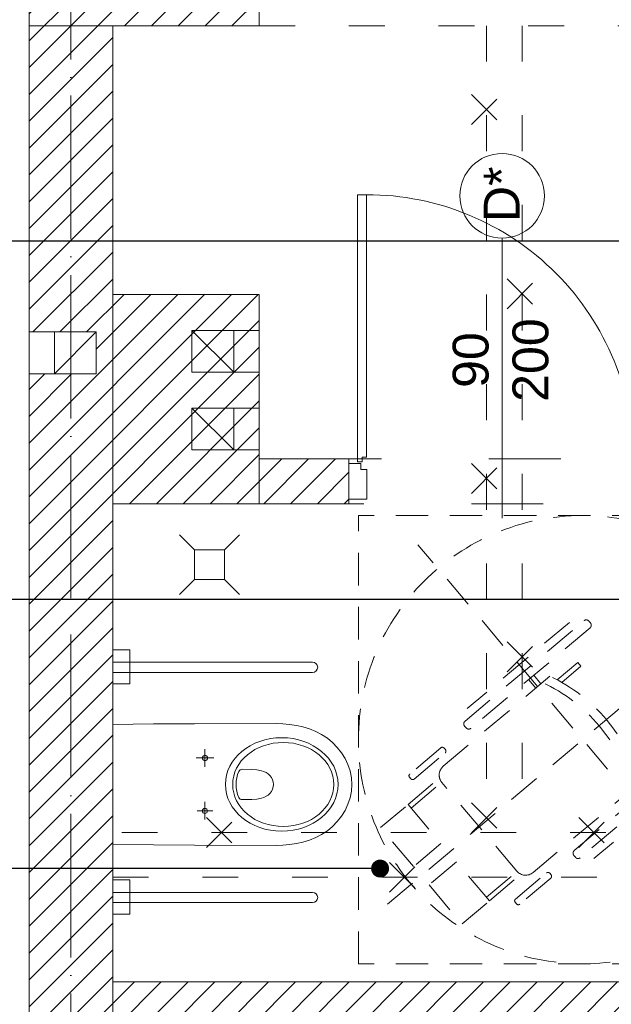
# Model space of a CAD drawing. Header units: millimetres. Extents: x 6506 to 39690, y 4581 to 25261.
# Tile 14 of 27: x 14772 to 14970, y 18766 to 19096. Entities that reach past the tile are written whole.
import ezdxf
from ezdxf import colors
from ezdxf.entities.mleader import LeaderData, LeaderLine
from ezdxf.math import Vec2, Vec3

# ---------------------------------------------------------------- set-up
doc = ezdxf.new("R2010")
doc.units = ezdxf.units.MM
for name, pattern in [('ACAD_ISO03W100', [30, 12, -18]), ('ACAD_ISO04W100', [30, 24, -3, 0, -3]), ('DASHED', [19.05, 12.7, -6.35]), ('KRESKOWA', [0.4, 0.24, -0.16])]:
    doc.linetypes.add(name, pattern=pattern)
doc.layers.get('0').update_dxf_attribs({"color": 251, "lineweight": 5})
for name, color, linetype, lineweight in [('A_DZIAŁOWA_PROJEKTOWANE', 251, 'Continuous', 5), ('A_HATCH', 251, 'Continuous', 5), ('A_HATCH_PROJEKTOWANE', 251, 'Continuous', 5), ('A_KONST_ISTNIEJĄCE', 251, 'Continuous', 5), ('A_OPISY', 251, 'Continuous', 5), ('A_OSIE KONSTRUKCYJNE', 251, 'ACAD_ISO04W100', 5), ('A_WIDOK', 251, 'Continuous', 5), ('A_WIDOK 2PLAN', 251, 'Continuous', 5), ('A_WIDOK-NAD', 251, 'DASHED', 5), ('A_WYPOSAŻENIE', 251, 'Continuous', 5)]:
    doc.layers.add(name, color=color, linetype=linetype, lineweight=lineweight)
doc.layers.add('A_NIEWIDOCZNE  POMOCNICZE', color=251, linetype='ACAD_ISO03W100', lineweight=5, plot=False)
doc.styles.get("Standard").update_dxf_attribs({"font": 'arial.ttf'})
pattern_1 = [(45, (-1713.23, 355.087), (-4.490128, 4.490128), [])]

# ---------------------------------------------------------------- blocks, each defined once
blk = doc.blocks.new('FOTEL-K')
at = {"linetype": 'KRESKOWA', "ltscale": 5, "transparency": 33554687}
for p, q in [((-1.701, 11.602), (-11.602, -1.701)), ((11.602, 1.701), (-1.701, 11.602)), ((0.579, -9.418), (-0.579, 9.418)), ((3.475, 2.644), (3.778, -2.29)), ((-3.773, 2.198), (-3.469, -2.735)), ((2.185, 1.847), (2.007, 1.836)), ((2.007, 1.836), (2.064, 0.908)), ((2.246, 0.852), (2.185, 1.847)), ((-2.395, 1.565), (-2.217, 1.576)), ((-2.334, 0.57), (-2.395, 1.565)), ((-2.217, 1.576), (-2.16, 0.649)), ((11.602, 1.701), (1.701, -11.602)), ((2.533, 0.749), (2.85, -4.401)), ((9.418, 0.579), (-9.418, -0.579)), ((-2.29, -4.717), (-2.606, 0.433)), ((2.923, 0.336), (2.56, 0.314)), ((2.938, 0.09), (2.575, 0.068)), ((-2.579, -0.002), (-2.988, -0.027)), ((-2.564, -0.248), (-2.973, -0.273)), ((1.701, -11.602), (-11.602, -1.701)), ((-1.931, -6.611), (-2.025, -5.088)), ((-1.76, -6.6), (-1.853, -5.077)), ((2.447, -4.856), (-1.834, -5.12)), ((2.555, -6.335), (2.461, -4.812)), ((2.726, -6.325), (2.633, -4.801))]:
    blk.add_line(p, q, dxfattribs=at)
for points in [[(3.332, -2.811), (3.246, -2.816, -0.414214), (3.109, -2.695), (2.756, 3.056, -0.414214), (2.877, 3.192), (2.963, 3.198, -0.414214), (3.099, 3.077), (3.453, -2.674, -0.414214)], [(-2.923, -3.195), (-3.009, -3.201, -0.414214), (-3.145, -3.08), (-3.499, 2.671, -0.414214), (-3.378, 2.808), (-3.292, 2.813, -0.414214), (-3.155, 2.693), (-2.802, -3.059, -0.414214)], [(3.416, -5.587), (3.339, -5.592, -0.414214), (3.248, -5.512), (3.156, -4.014, -0.414214), (3.237, -3.923), (3.314, -3.918, -0.414214), (3.405, -3.999), (3.497, -5.496, -0.414214)], [(-2.706, -5.964), (-2.629, -5.959, 0.414214), (-2.549, -5.868), (-2.641, -4.37, 0.414214), (-2.732, -4.29), (-2.809, -4.295, 0.414214), (-2.89, -4.386), (-2.798, -5.883, 0.414214)]]:
    blk.add_lwpolyline(points, format="xyb", close=True, dxfattribs=at)
for points in [[(-1.85, -7.934), (-1.931, -6.611), (-0.046, -6.495), (0.035, -7.818)], [(2.808, -7.648), (2.726, -6.325), (0.841, -6.441), (0.922, -7.764)]]:
    blk.add_lwpolyline(points, close=True, dxfattribs=at)
blk.add_circle((0, 0), 8.291, dxfattribs=at)
for centre, radius, start, end in [((0.309, -5.033), 6.195, 68.9594, 118.0744), ((0.331, -5.388), 6.195, 68.9594, 118.0744), ((-1.86, -4.69), 0.43, 183.5169, 273.5169), ((2.421, -4.427), 0.43, 273.5169, 3.5169)]:
    blk.add_arc(centre, radius, start, end, dxfattribs=at)
blk = doc.blocks.new('MISKA USTĘPOWA NP')
at = {"ltscale": 5}
for p, q in [((-39.53, 66.86), (-39.53, 0)), ((-36.1, 66.86), (-36.1, 0)), ((37.5, 66.86), (37.5, 0)), ((40.93, 66.86), (40.93, 0))]:
    blk.add_line(p, q, dxfattribs=at)
for p, q in [((-43.37, 5.71), (-43.37, 0)), ((-31.94, 5.71), (-43.37, 5.71)), ((-31.94, 0), (-31.94, 5.71)), ((33.66, 5.71), (33.66, 0)), ((45.09, 5.71), (33.66, 5.71)), ((45.09, 0), (45.09, 5.71))]:
    blk.add_line(p, q)
for points in [[(-20.06, 0), (-20.22, 13.67), (-20.34, 27.33), (-20.38, 54.66), (-20.3, 56.94), (-20.1, 59.18), (-19.74, 61.42), (-19.26, 63.62), (-18.58, 65.77), (-17.74, 67.89), (-16.7, 69.89), (-15.46, 71.81), (-14.03, 73.53), (-12.39, 75.12), (-10.59, 76.52), (-8.67, 77.72), (-6.63, 78.68), (-4.48, 79.4), (-2.24, 79.84), (0, 80), (2.28, 79.84), (4.52, 79.4), (6.67, 78.68), (8.71, 77.72), (10.63, 76.52), (12.43, 75.12), (14.03, 73.53), (15.5, 71.81), (16.74, 69.89), (17.78, 67.89), (18.62, 65.77), (19.3, 63.62), (19.78, 61.42), (20.1, 59.18), (20.3, 56.94), (20.38, 54.66), (20.34, 27.33), (20.26, 13.67), (20.06, 0)], [(-8.83, 28.29), (-8.83, 33.49)], [(8.87, 27.95), (8.87, 33.77)], [(-5.83, 30.85), (-11.71, 30.85)], [(11.87, 30.85), (5.87, 30.85)], [(20.06, 0), (-20.06, 0)]]:
    blk.add_lwpolyline(points)
for points in [[(5.11, 43.32), (5.07, 42.96), (4.92, 42.64), (4.72, 42.36), (4.4, 42.16), (3.36, 41.76), (2.24, 41.48), (1.12, 41.28), (0, 41.24), (-1.12, 41.28), (-2.24, 41.48), (-3.32, 41.76), (-4.4, 42.16), (-4.68, 42.36), (-4.92, 42.64), (-5.03, 42.96), (-5.07, 43.32), (-4.99, 46.55), (-4.88, 48.15), (-4.56, 49.75), (-4.32, 50.55), (-3.96, 51.27), (-3.52, 51.99), (-2.96, 52.59), (-2.32, 53.07), (-1.6, 53.43), (-0.8, 53.67), (0, 53.75), (0.84, 53.67), (1.6, 53.43), (2.36, 53.07), (3, 52.59), (3.52, 51.99), (3.96, 51.27), (4.32, 50.55), (4.56, 49.75), (4.88, 48.15), (5.03, 46.55)], [(8.87, 31.69), (8.55, 31.65), (8.27, 31.45), (8.07, 31.17), (7.99, 30.85), (8.07, 30.53), (8.27, 30.25), (8.55, 30.05), (8.87, 29.97), (9.19, 30.05), (9.47, 30.25), (9.67, 30.53), (9.71, 30.85), (9.67, 31.17), (9.47, 31.45), (9.19, 31.65)]]:
    blk.add_lwpolyline(points, close=True)
blk.add_circle((-8.85, 30.83), 0.859)
for centre in [(-37.81, 66.86), (39.22, 66.86)]:
    blk.add_arc(centre, 1.71, 0, 180, dxfattribs=at)
for centre, major_axis, ratio in [((0.02, 56.54), (0, 18.86), 0.829441), ((0, 57.04), (0, 16.92), 0.831158)]:
    blk.add_ellipse(centre, major_axis=major_axis, ratio=ratio, start_param=0, end_param=6.283185)
blk = doc.blocks.new('_Dot')
at = {"color": 0, "linetype": 'ByBlock', "lineweight": -2}
blk.add_line((-0.5, 0), (-1, 0), dxfattribs=at)
at = {"color": 0, "linetype": 'ByBlock', "const_width": 0.5}
blk.add_lwpolyline([(-0.25, 0, 1), (0.25, 0, 1)], format="xyb", close=True, dxfattribs=at)
blk = doc.blocks.new('OSI')
at = {"layer": 'A_OSIE KONSTRUKCYJNE', "ltscale": 2}
blk.add_line((17829.03, 22227.01), (17829.03, 19966.92), dxfattribs=at)
blk = doc.blocks.new('ROZBIÓRKI_DOM')
at = {"layer": 'A_OPISY', "color": 22, "linetype": 'ACAD_ISO03W100', "true_color": 0xe22908}
for p, q in [((19200.15, 8497.89), (19200.15, 8227.89)), ((19212.15, 8497.89), (19212.15, 8227.89)), ((19195.15, 8474.85), (19205.15, 8464.85)), ((19195.15, 8464.85), (19205.15, 8474.85)), ((19207.15, 8413.18), (19217.15, 8403.18)), ((19207.15, 8403.18), (19217.15, 8413.18)), ((19195.15, 8351.38), (19205.15, 8341.38)), ((19195.15, 8341.38), (19205.15, 8351.38)), ((19207.15, 8291.66), (19217.15, 8281.66)), ((19207.15, 8281.66), (19217.15, 8291.66)), ((19195.15, 8237.78), (19205.15, 8227.78)), ((19195.15, 8227.78), (19205.15, 8237.78)), ((19106.52, 8232.89), (19116.52, 8222.89)), ((19106.52, 8222.89), (19116.52, 8232.89)), ((19231.09, 8232.89), (19241.09, 8222.89)), ((19231.09, 8222.89), (19241.09, 8232.89)), ((19390.15, 8227.89), (19075.15, 8227.89)), ((19167.75, 8217.89), (19177.75, 8207.89)), ((19167.75, 8207.89), (19177.75, 8217.89)), ((19417.15, 8212.89), (19075.15, 8212.89))]:
    blk.add_line(p, q, dxfattribs=at)
blk = doc.blocks.new('want')
at = {"layer": 'A_WIDOK'}
blk.add_line((30214.45, 14309.66), (30200.45, 14295.66), dxfattribs=at)
blk.add_lwpolyline([(30200.45, 14295.66), (30214.45, 14295.66), (30214.45, 14309.66), (30200.45, 14309.66)], close=True, dxfattribs=at)

msp = doc.modelspace()

# ---------------------------------------------------------------- hatches: boundary and pattern name
at = {"layer": 'A_HATCH'}
h = msp.add_hatch(dxfattribs=at)
h.set_pattern_fill('ANSI31', color=256, scale=2)
h.set_pattern_definition(pattern_1)
h.paths.add_polyline_path([(15360.26, 18363.66), (15290.26, 18363.66), (15250.26, 18363.66), (15250.26, 18320.66), (15294.26, 18320.66), (15294.26, 18306.66), (15360.26, 18306.66)])
h.paths.add_polyline_path([(15075.26, 18363.66), (14903.26, 18363.66), (14903.26, 18320.66), (15075.26, 18320.66)])
h.paths.add_polyline_path([(14803.26, 18456.66), (14775.26, 18456.66), (14775.26, 18363.66), (14803.26, 18363.66)])
h.paths.add_polyline_path([(14803.26, 18581.66), (14775.26, 18581.66), (14775.26, 18556.66), (14803.26, 18556.66)])
h.paths.add_polyline_path([(14852.26, 19003.66), (14803.26, 19003.66), (14803.26, 18933.66), (14852.26, 18933.66)])
h.paths.add_polyline_path([(14852.26, 19121.66), (14818.26, 19121.66), (14818.26, 19153.66), (14811.36, 19153.66), (14775.26, 19153.66), (14775.26, 19093.66), (14803.26, 19093.66), (14852.26, 19093.66)])
h.paths.add_polyline_path([(15063.26, 19251.66), (15035.26, 19251.66), (15035.26, 19216.66), (15063.26, 19216.66)])
h.paths.add_polyline_path([(15063.26, 19428.66), (15063.26, 19471.66), (15010.26, 19471.66), (15010.26, 19464.23), (15010.26, 19428.66), (15035.26, 19428.66), (15035.26, 19355.66), (15063.26, 19355.66)])
h.paths.add_polyline_path([(14818.26, 19638.66), (14747.26, 19638.66), (14747.26, 19630.66), (14747.26, 19595.66), (14775.26, 19595.66), (14775.26, 19428.66), (14865.26, 19428.66), (14865.26, 19471.66), (14818.26, 19471.66)])
h.paths.add_polyline_path([(14818.26, 19428.66), (14775.26, 19428.66), (14775.26, 19280.66), (14818.26, 19280.66)])
h.paths.add_polyline_path([(15228.71, 19099.16), (15228.71, 19113.16), (15242.71, 19113.16), (15242.71, 19099.16)])
h.paths.add_polyline_path([(15269.06, 19121.66), (15269.06, 19099.16), (15255.06, 19099.16), (15255.06, 19121.66), (15063.26, 19121.66), (15063.26, 19126.66), (15035.26, 19126.66), (15035.26, 19121.66), (15035.26, 19093.66), (15290.26, 19093.66), (15290.26, 19121.66)])
h.paths.add_polyline_path([(14775.26, 18991.15), (14797.76, 18991.15), (14797.76, 18977.15), (14775.26, 18977.15), (14775.26, 18669.66), (14803.26, 18669.66), (14803.26, 19093.66), (14775.26, 19093.66)])
at = {"layer": 'A_HATCH_PROJEKTOWANE', "ltscale": 2}
h = msp.add_hatch(dxfattribs=at)
h.set_pattern_fill('ANSI31', color=256, scale=2)
h.set_pattern_definition(pattern_1)
h.paths.add_polyline_path([(15073.26, 18678.66), (15058.26, 18678.66), (15058.26, 18580.66), (15073.26, 18580.66)])
h.paths.add_polyline_path([(15290.26, 18773.66), (14803.26, 18773.66), (14803.26, 18758.66), (15290.26, 18758.66)])
h.paths.add_polyline_path([(15115.26, 18933.66), (15180.26, 18933.66), (15180.26, 18948.66), (15088.12, 18948.66), (15088.12, 18983.66), (15073.12, 18983.66), (15073.12, 18948.66), (14982.26, 18948.66), (14982.26, 18933.66), (15068.12, 18933.66), (15100.26, 18933.66), (15100.26, 18773.66), (15115.26, 18773.66)])
h.paths.add_polyline_path([(14882.26, 18948.66), (14852.26, 18948.66), (14852.26, 18933.66), (14882.26, 18933.66)])
h.paths.add_polyline_path([(15088.12, 19093.66), (15073.12, 19093.66), (15073.12, 19083.66), (15088.12, 19083.66)])
h.paths.add_polyline_path([(15290.26, 18948.66), (15280.26, 18948.66), (15280.26, 18933.66), (15290.26, 18933.66)])

# ---------------------------------------------------------------- linework, layer by layer
for p, q in [((14886.23, 18945.13), (14886.23, 18947.12)), ((14886.65, 18947.7), (14886.65, 18949.24)), ((14886.65, 18949.24), (14888.2, 18949.24)), ((14888.22, 18945.13), (14886.23, 18945.13))]:
    msp.add_line(p, q)
for points in [[(14885.11, 18947.7), (14885.11, 19037.1), (14888.2, 19037.1), (14888.2, 18949.24)], [(14886.23, 18947.12), (14882.26, 18947.12), (14882.26, 18935.2), (14888.22, 18935.2)], [(14886.65, 18947.7), (14885.11, 18947.7)], [(14888.22, 18945.13), (14888.22, 18935.2)]]:
    msp.add_lwpolyline(points)
msp.add_arc((14888.2, 18947.67), 89.43, 359.6452, 90.0011)
at = {"layer": 'A_DZIAŁOWA_PROJEKTOWANE', "ltscale": 2}
for p, q in [((14882.26, 18948.66), (14852.26, 18948.66)), ((14882.26, 18933.66), (14882.26, 18948.66)), ((14882.26, 18933.66), (14852.26, 18933.66)), ((14803.26, 18773.66), (15290.26, 18773.66)), ((14803.26, 18773.66), (14803.26, 18758.66))]:
    msp.add_line(p, q, dxfattribs=at)
at = {"layer": 'A_KONST_ISTNIEJĄCE', "ltscale": 2}
for p, q in [((14775.26, 19153.66), (14775.26, 18669.66)), ((14852.26, 19121.66), (14852.26, 19093.66)), ((14803.26, 19093.66), (14775.26, 19093.66)), ((14803.26, 19093.66), (14852.26, 19093.66)), ((14803.26, 19093.66), (14803.26, 18669.66)), ((14803.26, 19003.66), (14852.26, 19003.66)), ((14852.26, 19003.66), (14852.26, 18933.66)), ((14852.26, 18933.66), (14803.26, 18933.66))]:
    msp.add_line(p, q, dxfattribs=at)
at = {"layer": 'A_NIEWIDOCZNE  POMOCNICZE', "ltscale": 2}
for points in [[(14201.26, 19595.66), (14775.26, 19595.66), (14775.26, 18363.66), (14201.26, 18363.66)], [(14803.26, 18933.66), (15100.26, 18933.66), (15100.26, 18773.66), (14803.26, 18773.66)]]:
    msp.add_lwpolyline(points, close=True, dxfattribs=at)
msp.add_lwpolyline([(14818.26, 19428.66), (15035.26, 19428.66), (15035.26, 19093.66), (15073.12, 19093.66), (15073.12, 18948.66), (14852.26, 18948.66), (14852.26, 19003.66), (14803.26, 19003.66), (14803.26, 19093.66), (14852.26, 19093.66), (14852.26, 19121.66), (14818.26, 19121.66), (14818.26, 19428.66)], dxfattribs=at)
at = {"layer": 'A_OPISY', "transparency": 33554559}
msp.add_line((14933.52, 18928.9), (14933.52, 19022.57), dxfattribs=at)
msp.add_circle((14933.52, 19036.72), 14.15, dxfattribs=at)
at = {"layer": 'A_WIDOK', "transparency": 33554559}
for p, q in [((14783.76, 18991.15), (14775.26, 18991.15)), ((14843.76, 18991.66), (14852.26, 18991.66)), ((14783.76, 18977.15), (14775.26, 18977.15)), ((14843.76, 18977.66), (14852.26, 18977.66)), ((14843.76, 18965.66), (14852.26, 18965.66)), ((14843.76, 18951.66), (14852.26, 18951.66))]:
    msp.add_line(p, q, dxfattribs=at)
at = {"layer": 'A_WIDOK-NAD', "linetype": 'ACAD_ISO03W100'}
msp.add_line((14852.26, 19093.66), (15035.26, 19093.66), dxfattribs=at)
at = {"layer": 'A_WYPOSAŻENIE'}
for p, q in [((14830.61, 18918.3), (14825.61, 18923.3)), ((14840.61, 18918.3), (14845.61, 18923.3)), ((14830.61, 18908.3), (14825.61, 18903.3)), ((14840.61, 18908.3), (14845.61, 18903.3))]:
    msp.add_line(p, q, dxfattribs=at)
msp.add_lwpolyline([(14830.61, 18908.3), (14840.61, 18908.3), (14840.61, 18918.3), (14830.61, 18918.3)], close=True, dxfattribs=at)

# ---------------------------------------------------------------- block references
at = {"layer": 'A_KONST_ISTNIEJĄCE', "transparency": 33554687, "rotation": 180}
msp.add_blockref('want', (44998.21, 33286.81), dxfattribs=at)
at = {"layer": 'A_KONST_ISTNIEJĄCE', "transparency": 33554687, "xscale": -1, "rotation": 180}
for p in [(-15370.69, 33287.32), (-15370.69, 33261.32)]:
    msp.add_blockref('want', p, dxfattribs=at)
at = {"layer": 'A_OSIE KONSTRUKCYJNE'}
msp.add_blockref('OSI', (-3039.77, -2375.46), dxfattribs=at)
at = {"layer": 'A_WIDOK'}
msp.add_blockref('ROZBIÓRKI_DOM', (-4271.9, 10595.77), dxfattribs=at)
at = {"layer": 'A_WIDOK 2PLAN', "xscale": 9.04563411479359, "yscale": 9.04563411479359, "zscale": 9.04563411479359, "rotation": 306.6570343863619}
msp.add_blockref('FOTEL-K', (14960.44, 18854.72), dxfattribs=at)
at = {"layer": 'A_WYPOSAŻENIE', "xscale": -1, "rotation": 270}
msp.add_blockref('MISKA USTĘPOWA NP', (14803.26, 18839.72), dxfattribs=at)

# ---------------------------------------------------------------- texts
at = {"layer": 'A_OPISY', "transparency": 33554559, "char_height": 12, "attachment_point": 5, "rotation": 90}
for s, insert in [('D*', (14933.37, 19037.23)), ('90\\P200', (14933.07, 18981.75))]:
    msp.add_mtext_dynamic_manual_height_columns(s, width=44.3905, gutter_width=12.5, heights=[0], dxfattribs=dict(at, insert=insert))

# ---------------------------------------------------------------- leaders
at = {"layer": 'A_OPISY'}
ml = msp.add_multileader_mtext('Standard', dxfattribs=at)
ml.set_content('', color=256)
ml.set_leader_properties()
ml.set_arrow_properties(name='DOT')
ml.build(insert=Vec2(0, 0))
ml.multileader.update_dxf_attribs({"arrow_head_size": 6})
ctx = ml.context
ctx.base_point, ctx.arrow_head_size, ctx.plane_origin = Vec3(14544.36, 19021.59), 6, Vec3(14327.83, 19489.3)
ctx.text_align_type = 2
notes = []
notes.append((ctx, [(1, (1, 1, 0), (14562.89, 19021.59), (-1, 0), 14.52, [(0, [(15130.23, 19021.59)], 0, [])])]))
ctx.mtext.insert, ctx.mtext.alignment, ctx.mtext.flow_direction = Vec3(14546.36, 19023.59), 3, 5
ml = msp.add_multileader_mtext('Standard', dxfattribs=at)
ml.set_content('', color=256)
ml.set_leader_properties()
ml.set_arrow_properties(name='DOT')
ml.build(insert=Vec2(0, 0))
ml.multileader.update_dxf_attribs({"arrow_head_size": 6})
ctx = ml.context
ctx.base_point, ctx.arrow_head_size, ctx.plane_origin = Vec3(14544.36, 18901.59), 6, Vec3(14327.83, 19369.3)
ctx.text_align_type = 2
notes.append((ctx, [(1, (1, 1, 0), (14562.89, 18901.59), (-1, 0), 14.52, [(0, [(15222.42, 18901.59)], 0, [])])]))
ctx.mtext.insert, ctx.mtext.alignment, ctx.mtext.flow_direction = Vec3(14546.36, 18903.59), 3, 5
ml = msp.add_multileader_mtext('Standard', dxfattribs=at)
ml.set_content('', color=256)
ml.set_leader_properties()
ml.set_arrow_properties(name='DOT')
ml.build(insert=Vec2(0, 0))
ml.multileader.update_dxf_attribs({"arrow_head_size": 6})
ctx = ml.context
ctx.base_point, ctx.arrow_head_size, ctx.plane_origin = Vec3(14544.36, 18811.59), 6, Vec3(14327.83, 19279.3)
ctx.text_align_type = 2
notes.append((ctx, [(1, (1, 1, 0), (14562.89, 18811.59), (-1, 0), 14.52, [(0, [(14892.7, 18811.59)], 0, [])])]))
ctx.mtext.insert, ctx.mtext.alignment, ctx.mtext.flow_direction = Vec3(14546.36, 18813.59), 3, 5
for ctx, leaders in notes:
    for number, flags, end, landing, length, lines in leaders:
        leader = LeaderData()
        leader.index, (leader.has_last_leader_line, leader.has_dogleg_vector, leader.attachment_direction) = number, flags
        leader.last_leader_point, leader.dogleg_vector, leader.dogleg_length = Vec3(end), Vec3(landing), length
        for number, points, colour, breaks in lines:
            line = LeaderLine()
            line.index, line.vertices, line.color, line.breaks = number, Vec3.list(points), colors.encode_raw_color(colour), breaks
            leader.lines.append(line)
        ctx.leaders.append(leader)

doc.saveas('drawing.dxf')
